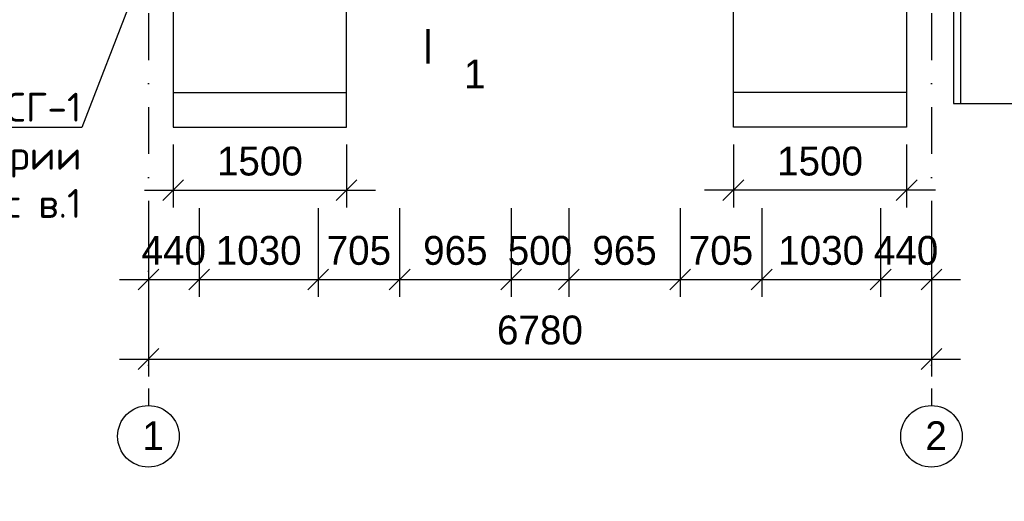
# Model space of a CAD drawing. Header units: millimetres. Extents: x 276090 to 4504742, y 101177 to 478412.
# Tile 25 of 43: x 293728 to 302253, y 233595 to 237766. Entities that reach past the tile are written whole.
import ezdxf
from ezdxf import colors
from ezdxf.entities.mleader import LeaderData, LeaderLine
from ezdxf.math import Vec2, Vec3

# ---------------------------------------------------------------- set-up
doc = ezdxf.new("R2010")
doc.units = ezdxf.units.MM
doc.header["$LTSCALE"] = 8
doc.linetypes.add('DASHDOT2', pattern=[12.7, 6.35, -3.175, 0, -3.175])
doc.styles.add('V@ler@Live', font='isocpeui.ttf', dxfattribs={"height": 250})
doc.linetypes.add('FENCELINE1', pattern='A,6.35,-2.54,[133,ltypeshp.shx,S=2.54,R=0,X=-2.54,Y=0],-2.54,25.4', length=36.83)
doc.dimstyles.new('ISO-25', dxfattribs={"dimtxt": 250, "dimasz": 250, "dimexe": 150, "dimexo": 300, "dimgap": 125, "dimtad": 1, "dimtxsty": 'Standard', "dimblk": 'OBLIQUE', "dimcen": 2.5, "dimdle": 250, "dimadec": 0, "dimazin": 0, "dimtfac": 1, "dimtmove": 0, "dimatfit": 3, "dimldrblk": 'OBLIQUE', "dimfxl": 1, "dimarcsym": 0})

# ---------------------------------------------------------------- blocks, each defined once
blk = doc.blocks.new('_Oblique')
at = {"color": 0, "linetype": 'ByBlock', "lineweight": -2}
blk.add_line((-0.5, -0.5), (0.5, 0.5), dxfattribs=at)
blk = doc.blocks.new('*D306')
at = {"color": 0, "linetype": 'ByBlock', "lineweight": -2, "ltscale": 8, "transparency": 16777216}
for p, q in [((295057.3, 236686.2), (295057.3, 236140.1)), ((296557.3, 236686.2), (296557.3, 236140.1)), ((294807.3, 236290.1), (296807.3, 236290.1))]:
    blk.add_line(p, q, dxfattribs=at)
at = {"layer": 'Defpoints', "color": 0, "linetype": 'ByBlock', "lineweight": -2, "ltscale": 8, "transparency": 16777216}
for p in [(295057.3, 236836.2), (296557.3, 236836.2), (296557.3, 236290.1)]:
    blk.add_point(p, dxfattribs=at)
at = {"color": 0, "linetype": 'ByBlock', "lineweight": -2, "ltscale": 8, "transparency": 16777216, "xscale": 180, "yscale": 180, "zscale": 180, "rotation": 180}
blk.add_blockref('_Oblique', (295057.3, 236290.1), dxfattribs=at)
at = {"color": 0, "linetype": 'ByBlock', "lineweight": -2, "ltscale": 8, "transparency": 16777216, "xscale": 180, "yscale": 180, "zscale": 180}
blk.add_blockref('_Oblique', (296557.3, 236290.1), dxfattribs=at)
at = {"color": 0, "linetype": 'ByBlock', "lineweight": -2, "ltscale": 8, "transparency": 16777216, "insert": (295807.3, 236540.1), "char_height": 250, "attachment_point": 5}
blk.add_mtext('1500', dxfattribs=at)
blk = doc.blocks.new('*D307')
at = {"color": 0, "linetype": 'ByBlock', "lineweight": -2, "ltscale": 8, "transparency": 16777216}
for p, q in [((299907.3, 236686.2), (299907.3, 236140.1)), ((301407.3, 236686.2), (301407.3, 236140.1)), ((301657.3, 236290.1), (299657.3, 236290.1))]:
    blk.add_line(p, q, dxfattribs=at)
at = {"layer": 'Defpoints', "color": 0, "linetype": 'ByBlock', "lineweight": -2, "ltscale": 8, "transparency": 16777216}
for p in [(299907.3, 236836.2), (301407.3, 236836.2), (299907.3, 236290.1)]:
    blk.add_point(p, dxfattribs=at)
at = {"color": 0, "linetype": 'ByBlock', "lineweight": -2, "ltscale": 8, "transparency": 16777216, "xscale": 180, "yscale": 180, "zscale": 180, "rotation": 180}
blk.add_blockref('_Oblique', (299907.3, 236290.1), dxfattribs=at)
at = {"color": 0, "linetype": 'ByBlock', "lineweight": -2, "ltscale": 8, "transparency": 16777216, "xscale": 180, "yscale": 180, "zscale": 180}
blk.add_blockref('_Oblique', (301407.3, 236290.1), dxfattribs=at)
at = {"color": 0, "linetype": 'ByBlock', "lineweight": -2, "ltscale": 8, "transparency": 16777216, "insert": (300657.3, 236540.1), "char_height": 250, "attachment_point": 5}
blk.add_mtext('1500', dxfattribs=at)
blk = doc.blocks.new('*D282')
at = {"color": 0, "linetype": 'ByBlock', "lineweight": -2, "ltscale": 8, "transparency": 16777216}
for p, q in [((294842.3, 236133.3), (294842.3, 235366.5)), ((295282.3, 236133.3), (295282.3, 235366.5)), ((294592.3, 235516.5), (295532.3, 235516.5))]:
    blk.add_line(p, q, dxfattribs=at)
at = {"layer": 'Defpoints', "color": 0, "linetype": 'ByBlock', "lineweight": -2, "ltscale": 8, "transparency": 16777216}
for p in [(294842.3, 236283.3), (295282.3, 236283.3), (295282.3, 235516.5)]:
    blk.add_point(p, dxfattribs=at)
at = {"color": 0, "linetype": 'ByBlock', "lineweight": -2, "ltscale": 8, "transparency": 16777216, "xscale": 180, "yscale": 180, "zscale": 180, "rotation": 180}
blk.add_blockref('_Oblique', (294842.3, 235516.5), dxfattribs=at)
at = {"color": 0, "linetype": 'ByBlock', "lineweight": -2, "ltscale": 8, "transparency": 16777216, "xscale": 180, "yscale": 180, "zscale": 180}
blk.add_blockref('_Oblique', (295282.3, 235516.5), dxfattribs=at)
at = {"color": 0, "linetype": 'ByBlock', "lineweight": -2, "ltscale": 8, "transparency": 16777216, "insert": (295062.3, 235766.5), "char_height": 250, "attachment_point": 5}
blk.add_mtext('440', dxfattribs=at)
blk = doc.blocks.new('*D283')
at = {"color": 0, "linetype": 'ByBlock', "lineweight": -2, "ltscale": 8, "transparency": 16777216}
for p, q in [((295282.3, 236133.3), (295282.3, 235366.5)), ((296312.3, 236133.3), (296312.3, 235366.5)), ((295032.3, 235516.5), (296562.3, 235516.5))]:
    blk.add_line(p, q, dxfattribs=at)
at = {"layer": 'Defpoints', "color": 0, "linetype": 'ByBlock', "lineweight": -2, "ltscale": 8, "transparency": 16777216}
for p in [(295282.3, 236283.3), (296312.3, 236283.3), (296312.3, 235516.5)]:
    blk.add_point(p, dxfattribs=at)
at = {"color": 0, "linetype": 'ByBlock', "lineweight": -2, "ltscale": 8, "transparency": 16777216, "xscale": 180, "yscale": 180, "zscale": 180, "rotation": 180}
blk.add_blockref('_Oblique', (295282.3, 235516.5), dxfattribs=at)
at = {"color": 0, "linetype": 'ByBlock', "lineweight": -2, "ltscale": 8, "transparency": 16777216, "xscale": 180, "yscale": 180, "zscale": 180}
blk.add_blockref('_Oblique', (296312.3, 235516.5), dxfattribs=at)
at = {"color": 0, "linetype": 'ByBlock', "lineweight": -2, "ltscale": 8, "transparency": 16777216, "insert": (295797.3, 235766.5), "char_height": 250, "attachment_point": 5}
blk.add_mtext('1030', dxfattribs=at)
blk = doc.blocks.new('*D284')
at = {"color": 0, "linetype": 'ByBlock', "lineweight": -2, "ltscale": 8, "transparency": 16777216}
for p, q in [((296312.3, 236133.3), (296312.3, 235366.5)), ((297017.3, 236133.3), (297017.3, 235366.5)), ((296062.3, 235516.5), (297267.3, 235516.5))]:
    blk.add_line(p, q, dxfattribs=at)
at = {"layer": 'Defpoints', "color": 0, "linetype": 'ByBlock', "lineweight": -2, "ltscale": 8, "transparency": 16777216}
for p in [(296312.3, 236283.3), (297017.3, 236283.3), (297017.3, 235516.5)]:
    blk.add_point(p, dxfattribs=at)
at = {"color": 0, "linetype": 'ByBlock', "lineweight": -2, "ltscale": 8, "transparency": 16777216, "xscale": 180, "yscale": 180, "zscale": 180, "rotation": 180}
blk.add_blockref('_Oblique', (296312.3, 235516.5), dxfattribs=at)
at = {"color": 0, "linetype": 'ByBlock', "lineweight": -2, "ltscale": 8, "transparency": 16777216, "xscale": 180, "yscale": 180, "zscale": 180}
blk.add_blockref('_Oblique', (297017.3, 235516.5), dxfattribs=at)
at = {"color": 0, "linetype": 'ByBlock', "lineweight": -2, "ltscale": 8, "transparency": 16777216, "insert": (296664.8, 235766.5), "char_height": 250, "attachment_point": 5}
blk.add_mtext('705', dxfattribs=at)
blk = doc.blocks.new('*D285')
at = {"color": 0, "linetype": 'ByBlock', "lineweight": -2, "ltscale": 8, "transparency": 16777216}
for p, q in [((297017.3, 236133.3), (297017.3, 235366.5)), ((297982.3, 236133.3), (297982.3, 235366.5)), ((296767.3, 235516.5), (298232.3, 235516.5))]:
    blk.add_line(p, q, dxfattribs=at)
at = {"layer": 'Defpoints', "color": 0, "linetype": 'ByBlock', "lineweight": -2, "ltscale": 8, "transparency": 16777216}
for p in [(297017.3, 236283.3), (297982.3, 236283.3), (297982.3, 235516.5)]:
    blk.add_point(p, dxfattribs=at)
at = {"color": 0, "linetype": 'ByBlock', "lineweight": -2, "ltscale": 8, "transparency": 16777216, "xscale": 180, "yscale": 180, "zscale": 180, "rotation": 180}
blk.add_blockref('_Oblique', (297017.3, 235516.5), dxfattribs=at)
at = {"color": 0, "linetype": 'ByBlock', "lineweight": -2, "ltscale": 8, "transparency": 16777216, "xscale": 180, "yscale": 180, "zscale": 180}
blk.add_blockref('_Oblique', (297982.3, 235516.5), dxfattribs=at)
at = {"color": 0, "linetype": 'ByBlock', "lineweight": -2, "ltscale": 8, "transparency": 16777216, "insert": (297499.8, 235766.5), "char_height": 250, "attachment_point": 5}
blk.add_mtext('965', dxfattribs=at)
blk = doc.blocks.new('*D286')
at = {"color": 0, "linetype": 'ByBlock', "lineweight": -2, "ltscale": 8, "transparency": 16777216}
for p, q in [((297982.3, 236133.3), (297982.3, 235366.5)), ((298482.3, 236133.3), (298482.3, 235366.5)), ((297732.3, 235516.5), (298732.3, 235516.5))]:
    blk.add_line(p, q, dxfattribs=at)
at = {"layer": 'Defpoints', "color": 0, "linetype": 'ByBlock', "lineweight": -2, "ltscale": 8, "transparency": 16777216}
for p in [(297982.3, 236283.3), (298482.3, 236283.3), (298482.3, 235516.5)]:
    blk.add_point(p, dxfattribs=at)
at = {"color": 0, "linetype": 'ByBlock', "lineweight": -2, "ltscale": 8, "transparency": 16777216, "xscale": 180, "yscale": 180, "zscale": 180, "rotation": 180}
blk.add_blockref('_Oblique', (297982.3, 235516.5), dxfattribs=at)
at = {"color": 0, "linetype": 'ByBlock', "lineweight": -2, "ltscale": 8, "transparency": 16777216, "xscale": 180, "yscale": 180, "zscale": 180}
blk.add_blockref('_Oblique', (298482.3, 235516.5), dxfattribs=at)
at = {"color": 0, "linetype": 'ByBlock', "lineweight": -2, "ltscale": 8, "transparency": 16777216, "insert": (298232.3, 235766.5), "char_height": 250, "attachment_point": 5}
blk.add_mtext('500', dxfattribs=at)
blk = doc.blocks.new('*D287')
at = {"color": 0, "linetype": 'ByBlock', "lineweight": -2, "ltscale": 8, "transparency": 16777216}
for p, q in [((298482.3, 236133.3), (298482.3, 235366.5)), ((299447.3, 236133.3), (299447.3, 235366.5)), ((298232.3, 235516.5), (299697.3, 235516.5))]:
    blk.add_line(p, q, dxfattribs=at)
at = {"layer": 'Defpoints', "color": 0, "linetype": 'ByBlock', "lineweight": -2, "ltscale": 8, "transparency": 16777216}
for p in [(298482.3, 236283.3), (299447.3, 236283.3), (299447.3, 235516.5)]:
    blk.add_point(p, dxfattribs=at)
at = {"color": 0, "linetype": 'ByBlock', "lineweight": -2, "ltscale": 8, "transparency": 16777216, "xscale": 180, "yscale": 180, "zscale": 180, "rotation": 180}
blk.add_blockref('_Oblique', (298482.3, 235516.5), dxfattribs=at)
at = {"color": 0, "linetype": 'ByBlock', "lineweight": -2, "ltscale": 8, "transparency": 16777216, "xscale": 180, "yscale": 180, "zscale": 180}
blk.add_blockref('_Oblique', (299447.3, 235516.5), dxfattribs=at)
at = {"color": 0, "linetype": 'ByBlock', "lineweight": -2, "ltscale": 8, "transparency": 16777216, "insert": (298964.8, 235766.5), "char_height": 250, "attachment_point": 5}
blk.add_mtext('965', dxfattribs=at)
blk = doc.blocks.new('*D288')
at = {"color": 0, "linetype": 'ByBlock', "lineweight": -2, "ltscale": 8, "transparency": 16777216}
for p, q in [((299447.3, 236133.3), (299447.3, 235366.5)), ((300152.3, 236133.3), (300152.3, 235366.5)), ((299197.3, 235516.5), (300402.3, 235516.5))]:
    blk.add_line(p, q, dxfattribs=at)
at = {"layer": 'Defpoints', "color": 0, "linetype": 'ByBlock', "lineweight": -2, "ltscale": 8, "transparency": 16777216}
for p in [(299447.3, 236283.3), (300152.3, 236283.3), (300152.3, 235516.5)]:
    blk.add_point(p, dxfattribs=at)
at = {"color": 0, "linetype": 'ByBlock', "lineweight": -2, "ltscale": 8, "transparency": 16777216, "xscale": 180, "yscale": 180, "zscale": 180, "rotation": 180}
blk.add_blockref('_Oblique', (299447.3, 235516.5), dxfattribs=at)
at = {"color": 0, "linetype": 'ByBlock', "lineweight": -2, "ltscale": 8, "transparency": 16777216, "xscale": 180, "yscale": 180, "zscale": 180}
blk.add_blockref('_Oblique', (300152.3, 235516.5), dxfattribs=at)
at = {"color": 0, "linetype": 'ByBlock', "lineweight": -2, "ltscale": 8, "transparency": 16777216, "insert": (299799.8, 235766.5), "char_height": 250, "attachment_point": 5}
blk.add_mtext('705', dxfattribs=at)
blk = doc.blocks.new('*D289')
at = {"color": 0, "linetype": 'ByBlock', "lineweight": -2, "ltscale": 8, "transparency": 16777216}
for p, q in [((300152.3, 236133.3), (300152.3, 235366.5)), ((301182.3, 236133.3), (301182.3, 235366.5)), ((299902.3, 235516.5), (301432.3, 235516.5))]:
    blk.add_line(p, q, dxfattribs=at)
at = {"layer": 'Defpoints', "color": 0, "linetype": 'ByBlock', "lineweight": -2, "ltscale": 8, "transparency": 16777216}
for p in [(300152.3, 236283.3), (301182.3, 236283.3), (301182.3, 235516.5)]:
    blk.add_point(p, dxfattribs=at)
at = {"color": 0, "linetype": 'ByBlock', "lineweight": -2, "ltscale": 8, "transparency": 16777216, "xscale": 180, "yscale": 180, "zscale": 180, "rotation": 180}
blk.add_blockref('_Oblique', (300152.3, 235516.5), dxfattribs=at)
at = {"color": 0, "linetype": 'ByBlock', "lineweight": -2, "ltscale": 8, "transparency": 16777216, "xscale": 180, "yscale": 180, "zscale": 180}
blk.add_blockref('_Oblique', (301182.3, 235516.5), dxfattribs=at)
at = {"color": 0, "linetype": 'ByBlock', "lineweight": -2, "ltscale": 8, "transparency": 16777216, "insert": (300667.3, 235766.5), "char_height": 250, "attachment_point": 5}
blk.add_mtext('1030', dxfattribs=at)
blk = doc.blocks.new('*D290')
at = {"color": 0, "linetype": 'ByBlock', "lineweight": -2, "ltscale": 8, "transparency": 16777216}
for p, q in [((301182.3, 236133.3), (301182.3, 235366.5)), ((301622.3, 236133.3), (301622.3, 235366.5)), ((300932.3, 235516.5), (301872.3, 235516.5))]:
    blk.add_line(p, q, dxfattribs=at)
at = {"layer": 'Defpoints', "color": 0, "linetype": 'ByBlock', "lineweight": -2, "ltscale": 8, "transparency": 16777216}
for p in [(301182.3, 236283.3), (301622.3, 236283.3), (301622.3, 235516.5)]:
    blk.add_point(p, dxfattribs=at)
at = {"color": 0, "linetype": 'ByBlock', "lineweight": -2, "ltscale": 8, "transparency": 16777216, "xscale": 180, "yscale": 180, "zscale": 180, "rotation": 180}
blk.add_blockref('_Oblique', (301182.3, 235516.5), dxfattribs=at)
at = {"color": 0, "linetype": 'ByBlock', "lineweight": -2, "ltscale": 8, "transparency": 16777216, "xscale": 180, "yscale": 180, "zscale": 180}
blk.add_blockref('_Oblique', (301622.3, 235516.5), dxfattribs=at)
at = {"color": 0, "linetype": 'ByBlock', "lineweight": -2, "ltscale": 8, "transparency": 16777216, "insert": (301402.3, 235766.5), "char_height": 250, "attachment_point": 5}
blk.add_mtext('440', dxfattribs=at)
blk = doc.blocks.new('*D291')
at = {"color": 0, "linetype": 'ByBlock', "lineweight": -2, "ltscale": 8, "transparency": 16777216}
for p, q in [((294842.3, 235366.5), (294842.3, 234677.1)), ((301622.3, 235366.5), (301622.3, 234677.1)), ((294592.3, 234827.1), (301872.3, 234827.1))]:
    blk.add_line(p, q, dxfattribs=at)
at = {"layer": 'Defpoints', "color": 0, "linetype": 'ByBlock', "lineweight": -2, "ltscale": 8, "transparency": 16777216}
for p in [(294842.3, 235516.5), (301622.3, 235516.5), (301622.3, 234827.1)]:
    blk.add_point(p, dxfattribs=at)
at = {"color": 0, "linetype": 'ByBlock', "lineweight": -2, "ltscale": 8, "transparency": 16777216, "xscale": 180, "yscale": 180, "zscale": 180, "rotation": 180}
blk.add_blockref('_Oblique', (294842.3, 234827.1), dxfattribs=at)
at = {"color": 0, "linetype": 'ByBlock', "lineweight": -2, "ltscale": 8, "transparency": 16777216, "xscale": 180, "yscale": 180, "zscale": 180}
blk.add_blockref('_Oblique', (301622.3, 234827.1), dxfattribs=at)
at = {"color": 0, "linetype": 'ByBlock', "lineweight": -2, "ltscale": 8, "transparency": 16777216, "insert": (298232.3, 235077.1), "char_height": 250, "attachment_point": 5}
blk.add_mtext('6780', dxfattribs=at)
blk = doc.blocks.new('ffffffffxdfxfxvvcxd')
at = {"color": 1, "linetype": 'DASHDOT2', "lineweight": -2, "ltscale": 8}
for p, q in [((294842.3, 244326.2), (294842.3, 234424.5)), ((301622.3, 244326.2), (301622.3, 234424.5))]:
    blk.add_line(p, q, dxfattribs=at)
for p, q in [((295057.3, 237136.2), (296557.3, 237136.2)), ((301407.3, 237136.2), (299907.3, 237136.2))]:
    blk.add_line(p, q)
for points in [[(301812.3, 238201.2), (301812.3, 237041.2), (303012.3, 237041.2), (303012.3, 241541.2), (301812.3, 241541.2)], [(295057.3, 238136.2), (295057.3, 236836.2), (296557.3, 236836.2), (296557.3, 238136.2)], [(301407.3, 238136.2), (301407.3, 236836.2), (299907.3, 236836.2), (299907.3, 238136.2)]]:
    blk.add_lwpolyline(points)
at = {"color": 124, "linetype": 'FENCELINE1'}
blk.add_lwpolyline([(301747.3, 240101.2), (301872.3, 240101.2), (301872.3, 237041.2)], dxfattribs=at)
at = {"linetype": 'ByBlock', "lineweight": -2}
blk.add_lwpolyline([(297262.5, 237686.8, 30, 30, 0), (297262.5, 237386.8, 30, 30, 0), (297262.5, 237486.8, 0, 40, 0), (297462.5, 237486.8, 0, 0, 0), (297762.5, 237486.8, 0, 0, 0)], format="xyseb", dxfattribs=at)
at = {"lineweight": -3}
for centre in [(294842.3, 234157.9), (301622.3, 234157.9)]:
    blk.add_circle(centre, 266.6, dxfattribs=at)
at = {"lineweight": -3, "char_height": 250, "width": 140.975, "attachment_point": 1}
for s, insert in [('1', (297575.8, 237421.3)), ('1', (294789.1, 234287.8)), ('2', (301569.1, 234287.8))]:
    blk.add_mtext(s, dxfattribs=dict(at, insert=insert))
at = {"linetype": 'ByBlock', "lineweight": -2, "ltscale": 8}
for base, p1, p2, picture, middle in [((296557.3, 236290.1), (295057.3, 236836.2), (296557.3, 236836.2), '*D306', (295807.3, 236540.1)), ((301622.3, 234827.1), (294842.3, 235516.5), (301622.3, 235516.5), '*D291', (298232.3, 235077.1))]:
    dim = blk.add_linear_dim(base=base, p1=p1, p2=p2, dimstyle='ISO-25', override={"dimasz": 180, "dimexo": 150, "dimdec": 0, "dimtdec": 0, "dimfxl": 1.25}, dxfattribs=at)
    dim.commit()
    dim.dimension.update_dxf_attribs({"geometry": picture, "text_midpoint": middle})
dim = blk.add_linear_dim(base=(299907.3, 236290.1), p1=(301407.3, 236836.2), p2=(299907.3, 236836.2), angle=180, dimstyle='ISO-25', override={"dimasz": 180, "dimexo": 150, "dimdec": 0, "dimtdec": 0, "dimfxl": 1.25}, dxfattribs=at)
dim.commit()
dim.dimension.update_dxf_attribs({"geometry": '*D307', "text_midpoint": (300657.3, 236540.1)})
at = {"color": 5, "linetype": 'ByBlock', "lineweight": -2, "ltscale": 8}
for base, p1, p2, override, picture, middle in [((295282.3, 235516.5), (294842.3, 236283.3), (295282.3, 236283.3), {"dimasz": 180, "dimexo": 150, "dimdec": 0, "dimtdec": 0, "dimfxl": 1.25}, '*D282', (295062.3, 235516.5)), ((297017.3, 235516.5), (296312.3, 236283.3), (297017.3, 236283.3), {"dimasz": 180, "dimexo": 150, "dimdec": 0, "dimtdec": 0, "dimtmove": 1, "dimfxl": 1.25}, '*D284', (296664.8, 235516.5)), ((298482.3, 235516.5), (297982.3, 236283.3), (298482.3, 236283.3), {"dimasz": 180, "dimexo": 150, "dimdec": 0, "dimtdec": 0, "dimtmove": 1, "dimfxl": 1.25}, '*D286', (298232.3, 235516.5)), ((300152.3, 235516.5), (299447.3, 236283.3), (300152.3, 236283.3), {"dimasz": 180, "dimexo": 150, "dimdec": 0, "dimtdec": 0, "dimtmove": 1, "dimfxl": 1.25}, '*D288', (299799.8, 235516.5)), ((301622.3, 235516.5), (301182.3, 236283.3), (301622.3, 236283.3), {"dimasz": 180, "dimexo": 150, "dimdec": 0, "dimtdec": 0, "dimtmove": 1, "dimfxl": 1.25}, '*D290', (301402.3, 235516.5))]:
    dim = blk.add_linear_dim(base=base, p1=p1, p2=p2, dimstyle='ISO-25', override=override, dxfattribs=at)
    dim.commit()
    dim.dimension.update_dxf_attribs({"geometry": picture, "text_midpoint": middle, "dimtype": 128})
for base, p1, p2, picture, middle in [((296312.3, 235516.5), (295282.3, 236283.3), (296312.3, 236283.3), '*D283', (295797.3, 235766.5)), ((297982.3, 235516.5), (297017.3, 236283.3), (297982.3, 236283.3), '*D285', (297499.8, 235766.5)), ((299447.3, 235516.5), (298482.3, 236283.3), (299447.3, 236283.3), '*D287', (298964.8, 235766.5)), ((301182.3, 235516.5), (300152.3, 236283.3), (301182.3, 236283.3), '*D289', (300667.3, 235766.5))]:
    dim = blk.add_linear_dim(base=base, p1=p1, p2=p2, dimstyle='ISO-25', override={"dimasz": 180, "dimexo": 150, "dimdec": 0, "dimtdec": 0, "dimtmove": 1, "dimfxl": 1.25}, dxfattribs=at)
    dim.commit()
    dim.dimension.update_dxf_attribs({"geometry": picture, "text_midpoint": middle})
at = {"layer": 'Defpoints', "linetype": 'ByBlock', "lineweight": -2, "ltscale": 8}
ml = blk.add_multileader_mtext('Standard', dxfattribs=at)
ml.set_content('{\\fISOCPEUR|b0|i0|c204|p34;по типу СГ\\fISOCPEUR|b0|i0|c238|p34;-1\\P\\fISOCPEUR|b0|i0|c204|p34;по серии\\P\\fISOCPEUR|b0|i0|c238|p34;2.130-6\\fISOCPEUR|b0|i0|c204|p34;с в\\fISOCPEUR|b0|i0|c238|p34;.1}', color=256, style='V@ler@Live')
ml.set_leader_properties()
ml.build(insert=Vec2(0, 0))
ml.multileader.update_dxf_attribs({"text_left_attachment_type": 6, "text_right_attachment_type": 6, "dogleg_length": 0.36, "arrow_head_size": 150})
ctx = ml.context
ctx.base_point, ctx.char_height, ctx.arrow_head_size, ctx.plane_origin = Vec3(292260.8, 236833.5), 250, 150, Vec3(293871.9, 235895.8)
ctx.left_attachment, ctx.right_attachment, ctx.text_align_type = 6, 6, 2
notes = []
notes.append((ctx, [(0, (1, 1, 0), (294265.1, 236833.5), (-1, 0), 0.36, [(0, [(294842.3, 238326.2)], 0, [])])]))
ctx.mtext.insert, ctx.mtext.alignment, ctx.mtext.flow_direction = Vec3(294262.8, 237133.5), 3, 5
for ctx, leaders in notes:
    for number, flags, end, landing, length, lines in leaders:
        leader = LeaderData()
        leader.index, (leader.has_last_leader_line, leader.has_dogleg_vector, leader.attachment_direction) = number, flags
        leader.last_leader_point, leader.dogleg_vector, leader.dogleg_length = Vec3(end), Vec3(landing), length
        for number, points, colour, breaks in lines:
            line = LeaderLine()
            line.index, line.vertices, line.color, line.breaks = number, Vec3.list(points), colors.encode_raw_color(colour), breaks
            leader.lines.append(line)
        ctx.leaders.append(leader)

msp = doc.modelspace()

# ---------------------------------------------------------------- texts
at = {"insert": (291413.403, 267696.086), "char_height": 300, "width": 14905.78179, "attachment_point": 1, "style": 'V@ler@Live'}
msp.add_mtext('\\A1;\\pi7452.8909;{\\fISOCPEUR|b0|i0|c204|p34;\\P\\pi3182.95087;\\A0;\\fISOCPEUR|b1|i0|c204|p34;\\LИнженерно-геологические условия участка:\\fISOCPEUR|b0|i0|c204|p34;\\l\\P\\pi0;^I\\PВокруг здания выполнить бетонную отмостку шириной 0.70 метр.\\PПринимается мероприятия по противопросадочности для грунтов I-типа  согласно КМК 2.01.09-97; КМК 2.02.01-98.\\PОснованием для фундаментов служат - Лессовидные суглинки, коричневого цвета, твёрдые, просадочные, залегающие ниже УПВ. \\PВскрытая мощность грунтов элемента составляет 3.10 метр.  \\P\\pl354.999;Сейсмичность района - 7 баллов\\PСейсмичность площадка - 8 баллов\\PТип грунтовых условии по просадочности - I\\PКатегория грунтов по сейсмическим свойствам - III\\PПлотность грунта - 1,62 т/м³\\PПлотность сухого грунта - 1,47 т/м³\\PУдельное сцепление - 6,0 кПа\\PУгол внутреннего трения - 23°\\P\\pi530.001;Подземные воды в период изысканий (октябрь 2024 г) вскрыты на глубинах 3.40 метр, от поверхности земли. \\PНа расчётный максимум подземные воды следует ожидать на 0.5 метр, выше замеренных, т.е., на глубине 2.90 метр от поверхности земли.\\P\\pi0,l0;\\C0;В соответствии с приложением 1 КМК 2.01.03-96 с учетом изменения № 1 сейсмичность района – 7 баллов с повторяемостью землетрясений 1 раз в 100 лет (н.п Кумкургон). }', dxfattribs=at)

# ---------------------------------------------------------------- next in the draw order: block references
at = {"linetype": 'ByBlock', "lineweight": -2}
msp.add_blockref('ffffffffxdfxfxvvcxd', (0, 0), dxfattribs=at)

doc.saveas('drawing.dxf')
